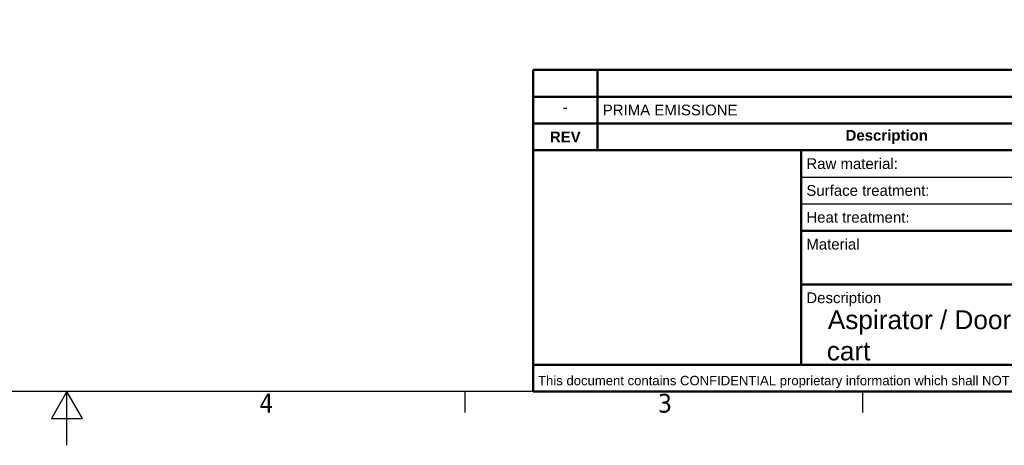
# Model space of a CAD drawing. Header units: millimetres. Extents: x 0 to 5940, y 0 to 4200.
# Tile 11 of 19: x 2882 to 4719, y 0 to 794. Entities that reach past the tile are written whole.
import ezdxf
from ezdxf.enums import TextEntityAlignment as Align

# ---------------------------------------------------------------- set-up
doc = ezdxf.new("R2010")
doc.units = ezdxf.units.MM
doc.header["$LTSCALE"] = 10
doc.layers.get('0').update_dxf_attribs({"lineweight": 25})
for name, color, linetype, lineweight in [('Geometria schizzo (ISO)', 7, 'Continuous', 25), ('Geometria schizzo(ISO)', 7, 'Continuous', 50), ('Simbolo (ISO)', 7, 'Continuous', 25), ('Titolo (ISO)', 7, 'Continuous', 50)]:
    doc.layers.add(name, color=color, linetype=linetype, lineweight=lineweight)
doc.styles.add('Stile testo11', font='tahoma.ttf')
doc.styles.add('Stile testo132', font='tahoma.ttf')
doc.styles.add('Stile testo136', font='arial.ttf')
doc.styles.add('Stile testo26', font='arial.ttf')
doc.styles.add('Stile testo27', font='arial.ttf')
doc.styles.add('Stile testo68', font='arial.ttf')
doc.styles.add('Testo nota (ISO)', font='tahoma.ttf')

# ---------------------------------------------------------------- blocks, each defined once
blk = doc.blocks.new('Bordi Bordo di default')
at = {"layer": 'Geometria schizzo (ISO)'}
for p, q in [((371.25, 10), (371.25, 6.1)), ((445.5, 10), (445.5, 6.1))]:
    blk.add_line(p, q, dxfattribs=at)
at = {"layer": 'Geometria schizzo (ISO)', "flags": 128}
for points in [[(10, 10), (10, 410), (584, 410), (584, 10), (10, 10)], [(297, 0), (297, 10), (294.11, 5), (299.89, 5), (297, 10)]]:
    blk.add_lwpolyline(points, dxfattribs=at)
at = {"layer": 'Simbolo (ISO)', "char_height": 3.5, "attachment_point": 7, "style": 'Testo nota (ISO)'}
for s, insert in [('4', (332.9, 6.1)), ('3', (407.29, 6.03))]:
    blk.add_mtext(s, dxfattribs=dict(at, insert=insert))
blk = doc.blocks.new('Cartigli Dietronic')
at = {"layer": 'Geometria schizzo(ISO)'}
for p, q in [((99.8, 252.63), (99.8, 257.63)), ((99.8, 257.63), (299.8, 257.63)), ((111.8, 257.63), (111.8, 242.63)), ((99.8, 247.63), (99.8, 252.63)), ((299.8, 252.63), (99.8, 252.63)), ((99.8, 242.63), (99.8, 247.63)), ((99.8, 247.63), (299.8, 247.63)), ((299.8, 202.63), (99.8, 202.63))]:
    blk.add_line(p, q, dxfattribs=at)
at = {"layer": 'Titolo (ISO)'}
for p, q in [((99.8, 242.63), (99.8, 197.63)), ((149.8, 242.63), (99.8, 242.63)), ((299.8, 242.63), (149.8, 242.63)), ((149.8, 242.63), (149.8, 202.63)), ((149.8, 227.63), (299.8, 227.63)), ((149.8, 217.63), (299.8, 217.63)), ((99.8, 197.63), (299.8, 197.63))]:
    blk.add_line(p, q, dxfattribs=at)
at = {"layer": 'Titolo (ISO)', "lineweight": 25}
for p, q in [((149.8, 237.63), (239.8, 237.63)), ((149.8, 232.63), (239.8, 232.63))]:
    blk.add_line(p, q, dxfattribs=at)
at = {"layer": 'Titolo (ISO)', "char_height": 2, "style": 'Testo nota (ISO)'}
for s, insert, attachment_point in [('\\fArial|b0|i0;\\H2.0000;-', (105.8, 250.7), 5), ('\\fArial|b0|i0;\\H2.0000;PRIMA EMISSIONE', (112.8, 250.13), 4), ('\\fArial|b1|i0;\\H2.0000;REV', (105.8, 245.13), 5), ('\\fArial|b1|i0;\\H2.0000;Description', (165.8, 245.13), 5), ('\\fArial|b0|i0;\\H2.0000;Raw material:', (150.8, 240.13), 4), ('\\fArial|b0|i0;\\H2.0000;Surface treatment:', (150.8, 235.13), 4), ('\\fArial|b0|i0;\\H2.0000;Heat treatment\\fTahoma|b0|i0;\\H2.0000;:', (150.8, 230.13), 4), ('\\fArial|b0|i0;\\H2.0000;Material', (150.8, 226.13), 1), ('\\fArial|b0|i0;\\H2.0000;Description', (150.8, 216.13), 1)]:
    blk.add_mtext(s, dxfattribs=dict(at, insert=insert, attachment_point=attachment_point))
at = {"layer": 'Titolo (ISO)', "insert": (100.72, 200.57), "char_height": 1.75, "width": 201.2462, "attachment_point": 1, "style": 'Testo nota (ISO)'}
blk.add_mtext('\\fArial|b0|i0;\\H1.7500;This document contains CONFIDENTIAL proprietary information which shall NOT be used, reproduced, or disclosed without prior written approval of Dietronic s.r.l. Notice ISO 16016.', dxfattribs=at)
at = {"layer": 'Titolo (ISO)'}
for tag, style, p in [('REV1', 'Stile testo68', (105.8, 255.13)), ('REV1-AUTORE', 'Stile testo68', (232.3, 255.13)), ('REV1-DATA_CREAZIONE', 'Stile testo68', (252.3, 255.13)), ('REV1-APPROVATORE', 'Stile testo68', (272.3, 255.13)), ('REV1-DATA_APPROVAZIONE', 'Stile testo68', (292.3, 255.13)), ('REV0-APPROVATORE', 'Stile testo68', (272.3, 250.13)), ('REV0-DATA_APPROVAZIONE', 'Stile testo11', (292.3, 250.13))]:
    blk.add_attdef(tag, text='', height=2, dxfattribs=dict(at, style=style)).set_placement(p, align=Align.MIDDLE_CENTER)
for tag, height, style, p in [('REV1-DESCRIZIONE', 2, 'Stile testo68', (112.8, 255.13)), ('Semilavorato', 2, 'Stile testo11', (168.8, 240.13)), ('Trattamento_Superficiale', 2, 'Stile testo68', (174.8, 235.13)), ('Trattamento_Termico', 2, 'Stile testo68', (170.8, 230.13)), ('Materiale_Dietronic', 3.5, 'Testo nota (ISO)', (154.8, 220.63))]:
    blk.add_attdef(tag, text='', height=height, dxfattribs=dict(at, style=style)).set_placement(p, align=Align.MIDDLE_LEFT)
for tag, p, height, style in [('AUTORE_001', (221.8, 249.4), 2, 'Stile testo68'), ('DATA_CREAZIONE_001', (245.33, 249.13), 2, 'Stile testo68'), ('Massa_001', (287.11, 233.12), 2.49, 'Stile testo26'), ('Scala_vista_iniziale_001', (240.95, 219.15), 2.99, 'Stile testo136'), ('Dimensioni_foglio_001', (259.86, 219.12), 2.99, 'Stile testo136'), ('DESCRIZIONE_001', (154.8, 209.29), 3.5, 'Stile testo27'), ('NUMERO_REVISIONE_001', (291.05, 206.63), 5, 'Stile testo132'), ('NUMERO_PARTE_001', (242.58, 206.13), 5, 'Stile testo132'), ('DESCRIZIONE_002', (154.61, 203.46), 3.5, 'Stile testo27')]:
    blk.add_attdef(tag, p, '', height=height, dxfattribs=dict(at, style=style))

msp = doc.modelspace()

# ---------------------------------------------------------------- block references
at = {"xscale": 10, "yscale": 10, "zscale": 10}
msp.add_blockref('Bordi Bordo di default', (0, 0), dxfattribs=at)
ref = msp.add_blockref('Cartigli Dietronic', (2842.003, -1876.252), dxfattribs=dict(xscale=10, yscale=10, zscale=10))
ref.add_attrib('DESCRIZIONE_001', 'Aspirator / Door SX-400V/50Hz / On', (4390, 216.643), dxfattribs={"layer": 'Titolo (ISO)', "height": 35, "style": 'Stile testo27'})
ref.add_attrib('DESCRIZIONE_002', 'cart', (4388.09, 158.309), dxfattribs={"layer": 'Titolo (ISO)', "height": 35, "style": 'Stile testo27'})

doc.saveas('drawing.dxf')
